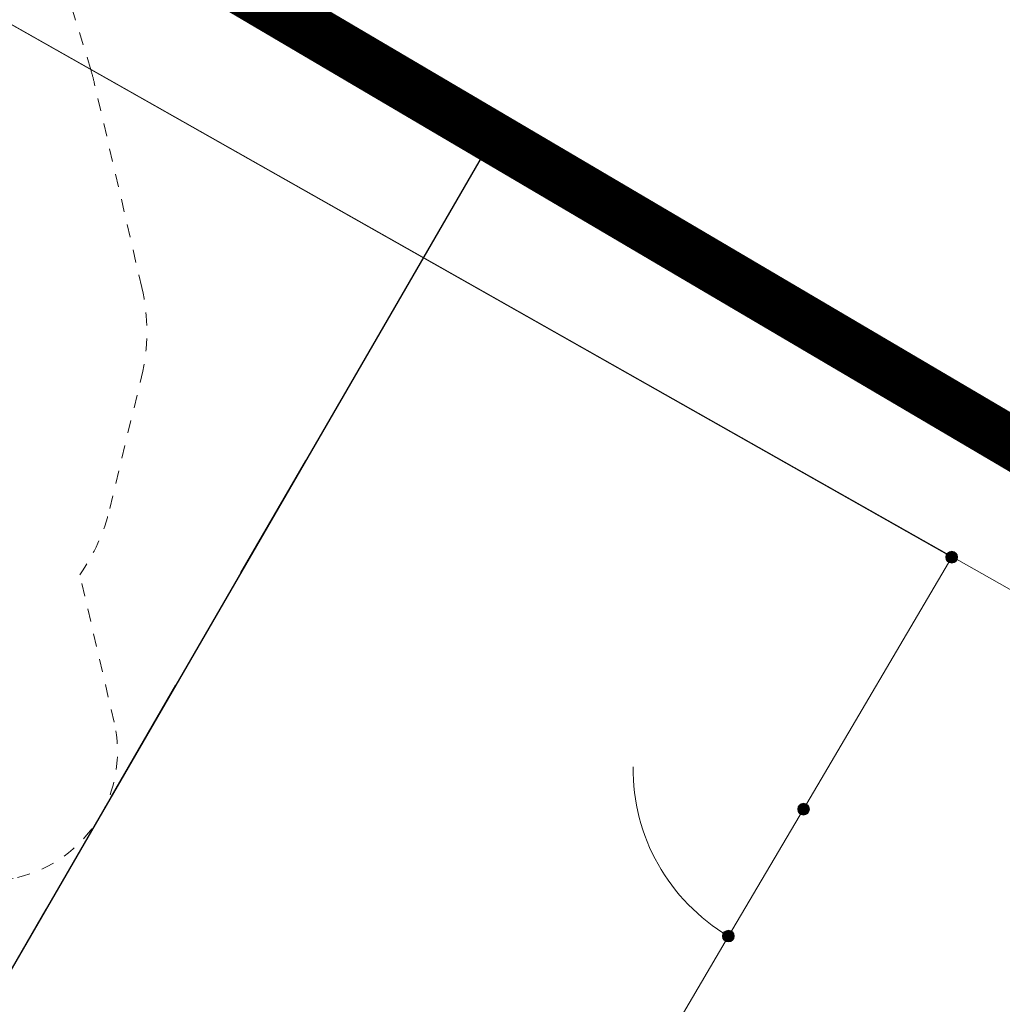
# Model space of a CAD drawing. Extents: x 5477758 to 5478338, y 5918274 to 5918502.
# Tile 117 of 121: x 5477953 to 5477961, y 5918457 to 5918464. Entities that reach past the tile are written whole.
import ezdxf

# ---------------------------------------------------------------- set-up
doc = ezdxf.new("R2010")
doc.units = 0
doc.header["$PDSIZE"] = 0.75
for name, pattern in [('budynki akt$0$DASHED', [19.05, 12.7, -6.35]), ('DASHED', [19.05, 12.7, -6.35]), ('PRZER1-1', [2, 1, -1])]:
    doc.linetypes.add(name, pattern=pattern)
doc.layers.get('0').update_dxf_attribs({"color": 8, "linetype": 'CONTINUOUS', "lineweight": 13})
for name, color, linetype, lineweight in [('0_granica 10m od okien', 8, 'CONTINUOUS', 0), ('0_PROJEKTOWANE OGRODZENIE', 8, 'CONTINUOUS', 0), ('0_PROJEKTOWANE ZABAWKI', 8, 'CONTINUOUS', 0), ('A_GRANICA OPRACOWANIA', 8, 'CONTINUOUS', 0), ('GSLINN', 8, 'CONTINUOUS', 18), ('OT_Rzedna', 8, 'CONTINUOUS', 18), ('pomiar', 8, 'CONTINUOUS', 18)]:
    doc.layers.add(name, color=color, linetype=linetype, lineweight=lineweight)

# ---------------------------------------------------------------- blocks, each defined once
blk = doc.blocks.new('OTRN')
at = {"linetype": 'Continuous', "lineweight": 13}
blk.add_hatch(color=0, dxfattribs=at).paths.add_polyline_path([(0, -0.091, 1), (0, 0.091, 1)])
at = {"color": 0, "linetype": 'Continuous', "lineweight": 13}
blk.add_circle((0, 0), 0.0906, dxfattribs=at)
blk = doc.blocks.new('KTOK04_500')
at = {"color": 0, "linetype": 'Continuous', "lineweight": 13}
blk.add_arc((3, 0), 3, 119.9816, 180, dxfattribs=at)
blk = doc.blocks.new('zw$CEC1')
at = {"linetype": 'DASHED', "ltscale": 0.01}
blk.add_lwpolyline([(1162.09, -935.75, 0.152476), (1247.43, -909.1), (1383, -815.31, 0.059025), (1409.46, -791.95), (1526.65, -791.95, 0.414214), (1626.65, -691.95), (1626.65, -638.33, 0.414214), (1526.65, -538.33), (1409.46, -538.33, 0.094502), (1364.81, -504.21), (1271.05, -457.26, 0.116569), (1203.9, -441.39), (1040.96, -441.39, 0.016993), (1030.77, -441.74), (944.86, -447.59, 0.394444), (805.05, -597.24), (805.05, -732.61, 0.302922), (897.43, -871.1), (1025.15, -924.24, 0.098884), (1082.77, -935.75)], format="xyb", close=True, dxfattribs=at)

msp = doc.modelspace()

# ---------------------------------------------------------------- linework, layer by layer
at = {"layer": '0_granica 10m od okien', "linetype": 'PRZER1-1', "lineweight": 30}
msp.add_lwpolyline([(5477938.9417, 5918432.3715), (5477955.6004, 5918461.1425)], dxfattribs=at)
at = {"layer": '0_PROJEKTOWANE OGRODZENIE', "lineweight": 30}
msp.add_lwpolyline([(5477942.9595, 5918453.4551), (5477950.6916, 5918466.8889), (5477956.8688, 5918463.3368), (5477947.851, 5918447.7585), (5477943.4347, 5918450.298), (5477943.2993, 5918450.3759), (5477942.9595, 5918453.4552)], dxfattribs=at)
at = {"layer": 'A_GRANICA OPRACOWANIA', "linetype": 'budynki akt$0$DASHED', "ltscale": 0.1, "const_width": 0.4}
msp.add_lwpolyline([(5477924.6656, 5918437.3847), (5477923.6802, 5918435.6932), (5477947.0848, 5918422.2324), (5477949.4112, 5918426.3039), (5477947.5961, 5918427.3613), (5477964.1409, 5918455.9405), (5477965.5406, 5918458.3501), (5477956.0779, 5918463.9253), (5477947.7989, 5918468.8031), (5477947.7989, 5918468.8031), (5477943.9967, 5918471.0433), (5477943.4891, 5918470.1817), (5477933.7162, 5918453.1505), (5477933.0037, 5918451.9095), (5477924.6656, 5918437.3847)], dxfattribs=at)
at = {"layer": 'GSLINN', "linetype": 'Continuous', "lineweight": 18}
msp.add_lwpolyline([(5477948.233, 5918467.115), (5477962.4932, 5918459.0425)], dxfattribs=at)
at = {"layer": 'OT_Rzedna'}
for p in [(5477959.32, 5918458.24), (5477958.74, 5918457.26)]:
    msp.add_point(p, dxfattribs=at)
at = {"layer": 'pomiar', "linetype": 'Continuous', "lineweight": 18, "flags": 128}
for points in [[(5477948.233, 5918467.115), (5477960.464, 5918460.186), (5477959.32, 5918458.24)], [(5477946.519, 5918455.814), (5477954.984, 5918450.859), (5477958.74, 5918457.26)]]:
    msp.add_lwpolyline(points, dxfattribs=at)
at = {"layer": 'pomiar', "linetype": 'Continuous', "lineweight": 13, "flags": 128}
msp.add_lwpolyline([(5477958.74, 5918457.26), (5477959.32, 5918458.24)], dxfattribs=at)

# ---------------------------------------------------------------- block references
at = {"layer": '0_PROJEKTOWANE ZABAWKI', "xscale": 0.009981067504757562, "yscale": 0.009981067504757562, "zscale": 0.009981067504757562, "rotation": 283.0720937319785}
msp.add_blockref('zw$CEC1', (5477955.7854, 5918474.9692), dxfattribs=at)
at = {"layer": 'OT_Rzedna', "linetype": 'Continuous', "xscale": 0.5, "yscale": 0.5, "zscale": 0.5}
for p in [(5477960.464, 5918460.186), (5477959.32, 5918458.24), (5477958.74, 5918457.26)]:
    msp.add_blockref('OTRN', p, dxfattribs=at)
at = {"layer": 'pomiar', "linetype": 'Continuous', "xscale": 0.5, "yscale": 0.5, "zscale": 0.5, "rotation": 59.38}
msp.add_blockref('KTOK04_500', (5477958.74, 5918457.26), dxfattribs=at)

doc.saveas('drawing.dxf')
